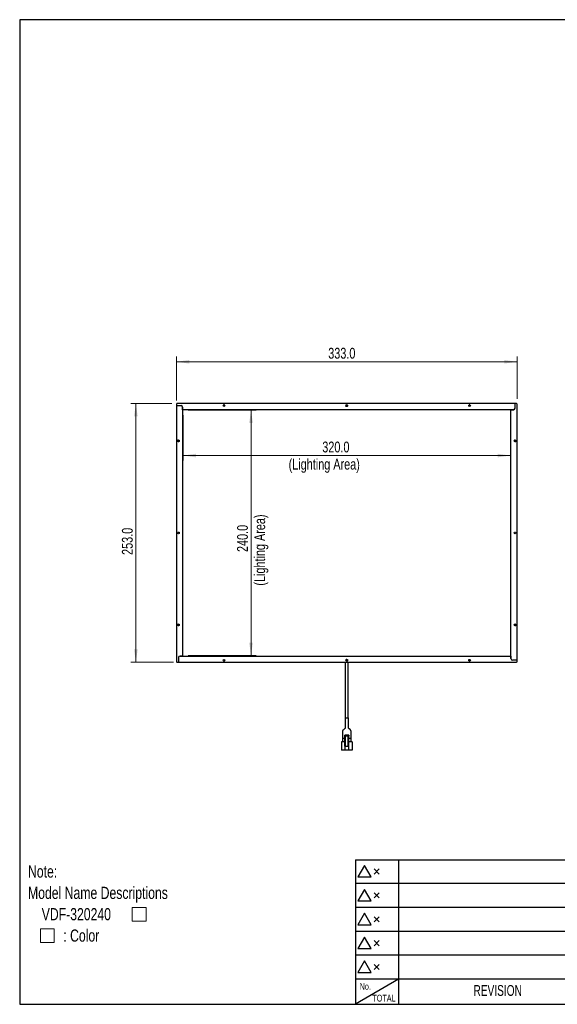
# Model space of a CAD drawing. Header units: millimetres. Extents: x 6 to 294, y 6 to 202.
# Tile 1 of 7: x 6 to 111, y 6 to 199. Entities that reach past the tile are written whole.
import ezdxf

# ---------------------------------------------------------------- set-up
doc = ezdxf.new("R2010")
doc.units = ezdxf.units.MM
doc.styles.add('SLDTEXTSTYLE0', font='TXT', dxfattribs={"width": 0.75})
doc.styles.add('SLDTEXTSTYLE1', font='TXT', dxfattribs={"width": 0.7})
doc.dimstyles.new('SLDDIMSTYLE0', dxfattribs={"dimtxt": 2.116667, "dimasz": 2.5, "dimexe": 0, "dimexo": 0.0625, "dimgap": 0.529167, "dimtad": 1, "dimdec": 1, "dimlfac": 5, "dimrnd": 1e-09, "dimzin": 4, "dimdsep": 46, "dimtxsty": 'SLDTEXTSTYLE0', "dimsah": 1, "dimcen": 0.09, "dimadec": 0, "dimazin": 1, "dimtfac": 1, "dimtdec": 1, "dimtofl": 0, "dimtmove": 0, "dimatfit": 3, "dimfxl": 1, "dimfrac": 2, "dimtolj": 1, "dimtzin": 12, "dimarcsym": 0})

# ---------------------------------------------------------------- blocks, each defined once
blk = doc.blocks.new('SW_SYMBOL_AWLD_SQR')
at = {"color": 0, "linetype": 'Continuous', "lineweight": 0}
for p, q in [((1600, 1600), (0, 1600)), ((0, 1600), (0, 0)), ((1600, 0), (1600, 1600)), ((0, 0), (1600, 0))]:
    blk.add_line(p, q, dxfattribs=at)
blk = doc.blocks.new('SW_NOTE_1')
at = {"color": 0, "linetype": 'Continuous', "lineweight": 0, "xscale": 0.0016898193, "yscale": 0.0016898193, "zscale": 0.0016898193}
for p in [(20.38, -7.85), (2.44, -12.03)]:
    blk.add_blockref('SW_SYMBOL_AWLD_SQR', p, dxfattribs=at)
at = {"color": 0, "linetype": 'Continuous', "lineweight": 0, "attachment_point": 1, "style": 'SLDTEXTSTYLE0'}
for s, insert, char_height in [('Note:', (0, 3.07), 2.381), ('Model Name Descriptions', (0, -1.11), 2.3813), ('VDF-320240', (2.68, -5.28), 2.381), (': Color', (6.9, -9.46), 2.381)]:
    blk.add_mtext(s, dxfattribs=dict(at, insert=insert, char_height=char_height))
blk = doc.blocks.new('_D')
at = {"color": 7, "linetype": 'Continuous', "lineweight": 18}
for p, q in [((37.84, 121.66), (37.84, 112.79)), ((101.84, 121.66), (101.84, 112.79)), ((101.84, 113.79), (37.84, 113.79))]:
    blk.add_line(p, q, dxfattribs=at)
for points in [[(37.84, 113.79), (40.34, 113.44), (40.34, 114.14)], [(101.84, 113.79), (99.34, 114.14), (99.34, 113.44)]]:
    blk.add_solid(points, dxfattribs=at)
at = {"color": 7, "linetype": 'Continuous', "lineweight": 18, "attachment_point": 1, "style": 'SLDTEXTSTYLE0'}
for s, insert, char_height in [('320.0', (65.05, 116.52), 2.117), ('(Lighting Area)', (58.47, 113.16), 2.1167)]:
    blk.add_mtext(s, dxfattribs=dict(at, insert=insert, char_height=char_height))
blk = doc.blocks.new('_D_1')
at = {"color": 7, "linetype": 'Continuous', "lineweight": 18}
for p, q in [((38.84, 122.66), (52.12, 122.66)), ((51.12, 122.66), (51.12, 74.66)), ((38.84, 74.66), (52.12, 74.66))]:
    blk.add_line(p, q, dxfattribs=at)
for points in [[(51.12, 122.66), (50.77, 120.16), (51.47, 120.16)], [(51.12, 74.66), (51.47, 77.16), (50.77, 77.16)]]:
    blk.add_solid(points, dxfattribs=at)
at = {"color": 7, "linetype": 'Continuous', "lineweight": 18, "attachment_point": 1, "rotation": 90, "style": 'SLDTEXTSTYLE0'}
for s, insert, char_height in [('(Lighting Area)', (51.76, 88.34), 2.1167), ('240.0', (48.39, 94.92), 2.117)]:
    blk.add_mtext(s, dxfattribs=dict(at, insert=insert, char_height=char_height))
blk = doc.blocks.new('_D_2')
at = {"color": 7, "linetype": 'Continuous', "lineweight": 18}
for p, q in [((36.54, 124.56), (36.54, 133.13)), ((103.14, 124.86), (103.14, 133.13)), ((36.54, 132.13), (103.14, 132.13))]:
    blk.add_line(p, q, dxfattribs=at)
for points in [[(36.54, 132.13), (39.04, 131.78), (39.04, 132.48)], [(103.14, 132.13), (100.64, 132.48), (100.64, 131.78)]]:
    blk.add_solid(points, dxfattribs=at)
at = {"color": 7, "linetype": 'Continuous', "lineweight": 18, "insert": (66.21, 134.86), "char_height": 2.117, "attachment_point": 1, "style": 'SLDTEXTSTYLE0'}
blk.add_mtext('333.0', dxfattribs=at)
blk = doc.blocks.new('_D_3')
at = {"color": 7, "linetype": 'Continuous', "lineweight": 18}
for p, q in [((35.64, 123.96), (27.61, 123.96)), ((28.61, 123.96), (28.61, 73.36)), ((35.94, 73.36), (27.61, 73.36))]:
    blk.add_line(p, q, dxfattribs=at)
for points in [[(28.61, 123.96), (28.26, 121.46), (28.96, 121.46)], [(28.61, 73.36), (28.96, 75.86), (28.26, 75.86)]]:
    blk.add_solid(points, dxfattribs=at)
at = {"color": 7, "linetype": 'Continuous', "lineweight": 18, "insert": (25.88, 94.35), "char_height": 2.117, "attachment_point": 1, "rotation": 90, "style": 'SLDTEXTSTYLE0'}
blk.add_mtext('253.0', dxfattribs=at)

msp = doc.modelspace()

# ---------------------------------------------------------------- linework, layer by layer
at = {"color": 7, "linetype": 'Continuous', "lineweight": 25}
for p, q in [((5.901, 199.039), (5.901, 6.453)), ((291.144, 199.039), (5.901, 199.039)), ((36.637, 123.961), (36.537, 123.861)), ((36.537, 123.861), (36.537, 123.561)), ((36.537, 123.561), (36.537, 73.461)), ((36.537, 123.561), (37.437, 123.561)), ((102.737, 123.961), (36.637, 123.961)), ((37.737, 123.261), (37.737, 74.561)), ((37.737, 122.761), (37.737, 123.261)), ((102.737, 123.061), (102.737, 123.961)), ((103.037, 123.961), (102.737, 123.961)), ((103.137, 123.861), (103.037, 123.961)), ((103.137, 73.761), (103.137, 123.861)), ((102.437, 122.761), (37.737, 122.761)), ((101.937, 74.061), (101.937, 122.761)), ((101.937, 122.761), (102.437, 122.761)), ((36.537, 73.461), (36.637, 73.361)), ((36.637, 73.361), (36.937, 73.361)), ((36.937, 74.261), (36.937, 73.361)), ((36.937, 73.361), (103.037, 73.361)), ((37.737, 74.561), (37.237, 74.561)), ((37.237, 74.561), (101.937, 74.561)), ((69.537, 73.361), (69.537, 62.496)), ((70.137, 62.496), (70.137, 73.361)), ((101.937, 74.561), (101.937, 74.061)), ((103.137, 73.761), (102.237, 73.761)), ((103.037, 73.361), (103.137, 73.461)), ((103.137, 73.461), (103.137, 73.761)), ((69.497, 62.496), (70.177, 62.496)), ((68.787, 57.786), (68.787, 56.186)), ((69.437, 57.786), (68.787, 57.786)), ((68.997, 58.496), (69.097, 58.496)), ((69.037, 57.786), (69.037, 58.496)), ((69.097, 58.496), (69.437, 58.496)), ((70.237, 59.066), (69.437, 59.066)), ((69.437, 58.906), (69.437, 59.066)), ((70.237, 58.906), (69.437, 58.906)), ((69.437, 56.926), (69.437, 58.906)), ((69.537, 58.906), (69.537, 56.926)), ((70.137, 56.926), (70.137, 58.906)), ((70.237, 59.066), (70.237, 58.906)), ((70.237, 56.926), (70.237, 58.906)), ((70.237, 58.496), (70.577, 58.496)), ((70.887, 57.786), (70.237, 57.786)), ((70.577, 58.496), (70.677, 58.496)), ((70.637, 58.496), (70.637, 57.786)), ((70.887, 57.786), (70.887, 56.186)), ((69.437, 56.186), (68.787, 56.186)), ((69.437, 56.926), (69.537, 56.926)), ((69.437, 56.926), (69.437, 56.186)), ((70.237, 56.186), (69.437, 56.186)), ((69.537, 56.926), (70.137, 56.926)), ((70.137, 56.926), (70.237, 56.926)), ((70.237, 56.186), (70.237, 56.926)), ((70.887, 56.186), (70.237, 56.186)), ((71.558, 34.72), (71.558, 6.453)), ((71.558, 34.72), (139.144, 34.72)), ((79.944, 34.72), (79.944, 6.453)), ((73.31, 33.604), (72.016, 31.364)), ((74.603, 31.364), (73.31, 33.604)), ((75.185, 31.93), (76.185, 32.93)), ((75.185, 32.93), (76.185, 31.93)), ((72.016, 31.364), (74.603, 31.364)), ((79.944, 30.053), (71.558, 30.053)), ((73.31, 28.934), (72.016, 26.694)), ((74.603, 26.694), (73.31, 28.934)), ((91.144, 30.053), (79.944, 30.053)), ((102.344, 30.053), (91.144, 30.053)), ((139.144, 30.053), (102.344, 30.053)), ((75.185, 27.26), (76.185, 28.26)), ((75.185, 28.26), (76.185, 27.26)), ((79.944, 25.386), (71.558, 25.386)), ((72.016, 26.694), (74.603, 26.694)), ((91.144, 25.386), (79.944, 25.386)), ((102.344, 25.386), (91.144, 25.386)), ((139.144, 25.386), (102.344, 25.386)), ((73.31, 24.264), (72.016, 22.024)), ((74.603, 22.024), (73.31, 24.264)), ((75.185, 22.59), (76.185, 23.59)), ((75.185, 23.59), (76.185, 22.59)), ((72.016, 22.024), (74.603, 22.024)), ((79.944, 20.72), (71.558, 20.72)), ((73.31, 19.594), (72.016, 17.354)), ((74.603, 17.354), (73.31, 19.594)), ((91.144, 20.72), (79.944, 20.72)), ((102.344, 20.72), (91.144, 20.72)), ((139.144, 20.72), (102.344, 20.72)), ((72.016, 17.354), (74.603, 17.354)), ((75.185, 17.92), (76.185, 18.92)), ((75.185, 18.92), (76.185, 17.92)), ((79.944, 16.053), (71.558, 16.053)), ((91.144, 16.053), (79.944, 16.053)), ((102.344, 16.053), (91.144, 16.053)), ((139.144, 16.053), (102.344, 16.053)), ((73.31, 14.924), (72.016, 12.684)), ((74.603, 12.684), (73.31, 14.924)), ((75.185, 13.25), (76.185, 14.25)), ((75.185, 14.25), (76.185, 13.25)), ((72.016, 12.684), (74.603, 12.684)), ((79.944, 11.386), (71.558, 11.386)), ((79.944, 11.386), (71.558, 6.453)), ((91.144, 11.386), (79.944, 11.386)), ((102.344, 11.386), (91.144, 11.386)), ((139.144, 11.386), (102.344, 11.386)), ((5.901, 6.453), (291.144, 6.453))]:
    msp.add_line(p, q, dxfattribs=at)
at = {"color": 7, "linetype": 'Continuous', "lineweight": 0}
msp.add_line((69.984, 123.497), (69.979, 123.502), dxfattribs=at)
at = {"color": 7, "linetype": 'Continuous', "lineweight": 25, "flags": 128}
for points in [[(45.924, 123.696), (45.837, 123.711), (45.751, 123.696)], [(93.924, 123.696), (93.837, 123.711), (93.751, 123.696)], [(45.751, 73.627), (45.837, 73.611), (45.924, 73.627)], [(93.751, 73.627), (93.837, 73.611), (93.924, 73.627)], [(70.677, 59.203), (70.677, 59.203), (70.677, 59.206), (70.677, 59.213), (70.677, 59.224), (70.677, 59.238), (70.677, 59.277), (70.677, 59.329), (70.677, 59.461), (70.677, 59.486), (70.677, 59.506), (70.677, 59.533), (70.676, 59.564), (70.677, 59.59), (70.679, 59.616), (70.681, 59.634), (70.682, 59.655), (70.684, 59.676), (70.686, 59.698), (70.689, 59.743), (70.689, 59.789), (70.687, 59.829), (70.679, 59.89), (70.653, 59.966), (70.637, 59.997), (70.612, 60.033), (70.579, 60.073), (70.534, 60.117), (70.289, 60.313), (70.213, 60.403), (70.18, 60.483), (70.172, 60.55), (70.176, 60.666), (70.175, 61.056), (70.173, 61.664), (70.177, 62.496), (70.177, 62.496)]]:
    msp.add_lwpolyline(points, dxfattribs=at)
at = {"color": 7, "linetype": 'Continuous', "lineweight": 25}
for centre in [(45.837, 123.561), (69.837, 123.561), (93.837, 123.561), (36.937, 116.661), (102.737, 116.661), (36.937, 98.661), (102.737, 98.661), (36.937, 80.661), (102.737, 80.661), (45.837, 73.761), (69.837, 73.761), (93.837, 73.761)]:
    msp.add_circle(centre, 0.16, dxfattribs=at)
for centre, radius, start, end in [((37.437, 123.261), 0.3, 0, 90), ((69.837, 123.361), 0.16, 90, 141.31781), ((69.837, 123.361), 0.16, 38.68219, 90), ((102.437, 123.061), 0.3, 270, 0), ((37.137, 98.661), 0.16, 128.68219, 180), ((37.137, 98.661), 0.16, 180, 231.31781), ((102.537, 98.661), 0.16, 0, 51.31781), ((102.537, 98.661), 0.16, 308.68219, 0), ((37.237, 74.261), 0.3, 90, 180), ((102.237, 74.061), 0.3, 180, 270)]:
    msp.add_arc(centre, radius, start, end, dxfattribs=at)
at = {"color": 7, "linetype": 'Continuous', "lineweight": 0}
for centre, start, end in [((69.837, 123.561), 255, 195), ((69.837, 123.361), 45.00146, 195.00284), ((36.937, 116.661), 255, 195), ((102.737, 116.661), 255, 195), ((36.937, 80.661), 255, 195), ((102.737, 80.661), 255, 195), ((69.837, 73.761), 255, 195)]:
    msp.add_arc(centre, 0.2, start, end, dxfattribs=at)
at = {"color": 7, "linetype": 'Continuous', "lineweight": 25}
for points, knots in [([(69.497, 62.496), (69.496, 61.984), (69.494, 61.349), (69.501, 60.69), (69.504, 60.518), (69.486, 60.447), (69.452, 60.385), (69.338, 60.252), (69.188, 60.173), (69.075, 60.052), (69.048, 60.014), (69.033, 59.99), (69.023, 59.969), (69.011, 59.943), (69.007, 59.929), (69, 59.907), (68.991, 59.869), (68.986, 59.824), (68.985, 59.782), (68.986, 59.755), (68.987, 59.731), (68.988, 59.706), (68.992, 59.657), (69, 59.58), (68.999, 59.538), (68.997, 59.507)], [0, 0, 0, 0, 0.4127087, 0.5116337, 0.5325006, 0.5515103, 0.5697186, 0.5892684, 0.6919842, 0.7124877, 0.7212732, 0.7299017, 0.7391316, 0.7495839, 0.7754178, 0.8014164, 0.8237653, 0.8436717, 0.853247, 0.8626708, 0.8673001, 0.8722065, 0.8837772, 0.9162022, 1, 1, 1, 1]), ([(68.998, 59.545), (68.998, 59.535), (68.997, 59.51), (68.997, 59.443), (68.998, 59.306), (68.997, 58.955), (68.997, 58.69), (68.997, 58.496)], [0, 0, 0, 0, 0.0303591, 0.0705174, 0.1743544, 0.3974972, 1, 1, 1, 1]), ([(70.677, 58.496), (70.677, 58.607), (70.677, 58.796), (70.677, 59.011), (70.677, 59.132), (70.677, 59.181), (70.677, 59.208), (70.677, 59.219), (70.677, 59.224), (70.677, 59.223), (70.677, 59.223)], [0, 0, 0, 0, 0.4352876, 0.74231, 0.8479504, 0.9238653, 0.9520556, 0.9751559, 0.9952588, 1, 1, 1, 1])]:
    msp.add_open_spline(points, degree=3, knots=knots, dxfattribs=at)

# ---------------------------------------------------------------- block references
at = {"color": 7, "linetype": 'Continuous', "lineweight": 0}
msp.add_blockref('SW_NOTE_1', (7.523, 30.55), dxfattribs=at)

# ---------------------------------------------------------------- texts
at = {"color": 7, "linetype": 'Continuous', "lineweight": 0, "attachment_point": 2, "style": 'SLDTEXTSTYLE1'}
for s, insert, char_height in [('No.', (73.45, 10.613), 1.3229), ('REVISION', (99.333, 10.219), 2.1167), ('TOTAL', (77.105, 8.32), 1.3229)]:
    msp.add_mtext(s, dxfattribs=dict(at, insert=insert, char_height=char_height))

# ---------------------------------------------------------------- dimensions: what is measured, and where the dimension line sits
at = {"color": 7, "linetype": 'Continuous', "lineweight": 18}
for base, p1, p2, picture, middle in [((103.137, 132.129), (36.537, 123.561), (103.137, 123.861), '_D_2', (69.727, 132.129)), ((37.837, 110.431), (101.837, 122.661), (37.837, 122.661), '_D', (68.569, 110.431))]:
    dim = msp.add_linear_dim(base=base, p1=p1, p2=p2, dimstyle='SLDDIMSTYLE0', dxfattribs=at)
    dim.commit()
    dim.dimension.update_dxf_attribs({"geometry": picture, "text_midpoint": middle, "dimtype": 160})
for base, p1, p2, picture, middle in [((28.609, 73.361), (36.637, 123.961), (36.937, 73.361), '_D_3', (28.609, 97.866)), ((54.485, 74.661), (37.837, 122.661), (37.837, 74.661), '_D_1', (54.485, 98.437))]:
    dim = msp.add_linear_dim(base=base, p1=p1, p2=p2, angle=90, dimstyle='SLDDIMSTYLE0', dxfattribs=at)
    dim.commit()
    dim.dimension.update_dxf_attribs({"geometry": picture, "text_midpoint": middle, "dimtype": 160})

doc.saveas('drawing.dxf')
